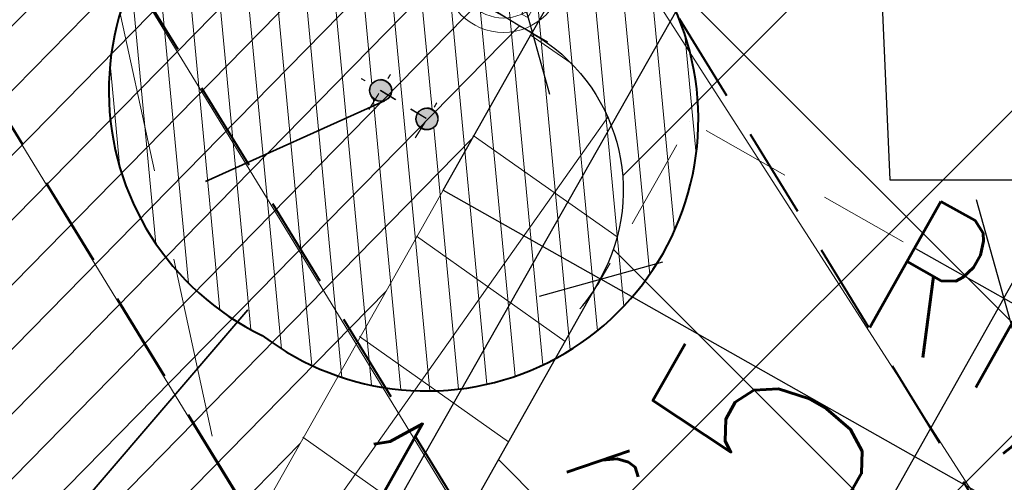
# Model space of a CAD drawing. Extents: x 8014 to 6635291, y -5609 to 5765892.
# Tile 39 of 158: x 6601148.04 to 6601153.48, y 5731781.7 to 5731784.26. Entities that reach past the tile are written whole.
import ezdxf
from ezdxf import colors
from ezdxf.entities.mleader import LeaderData, LeaderLine
from ezdxf.math import Vec2, Vec3

# ---------------------------------------------------------------- set-up
doc = ezdxf.new("R2010")
doc.units = 0
doc.header["$PDSIZE"] = 0.75
for name, pattern in [('( Dashed )', [0.75, 0.5, -0.25]), ('ACAD_ISO14W100', [24, 12, -3, 0, -3, 0, -3, 0, -3]), ('DASHED', [0.75, 0.5, -0.25]), ('HIDDEN', [0.375, 0.25, -0.125]), ('OSIE', [1.04, 0.5, -0.25, 0.04, -0.25]), ('PRZER2-1', [1.5, 1, -0.5])]:
    doc.linetypes.add(name, pattern=pattern)
doc.layers.get('0').update_dxf_attribs({"linetype": 'CONTINUOUS'})
doc.layers.get('Defpoints').update_dxf_attribs({"linetype": 'CONTINUOUS'})
doc.layers.add('!m_robocza', color=62, linetype='CONTINUOUS', lineweight=0, plot=False)
for name, color, linetype, lineweight in [('!m_wpusty', 2, 'CONTINUOUS', 20), ('a_krawężnik', 7, 'CONTINUOUS', 30), ('a_obrzeże', 7, 'CONTINUOUS', 18), ('a_parkingi', 7, 'CONTINUOUS', 5), ('D_WYMIARY', 7, 'CONTINUOUS', 15), ('GSSZAD', 7, 'CONTINUOUS', 18), ('IS_PZT_opisy', 7, 'CONTINUOUS', 0), ('OPIS', 7, 'CONTINUOUS', 0), ('T_OBRYS', 160, 'CONTINUOUS', 40), ('T_oddech ON', 4, 'ACAD_ISO14W100', 50), ('T_odn', 7, 'CONTINUOUS', 35), ('T_Osie', 7, 'OSIE', 9), ('T_str.ochr.8m', 40, 'HIDDEN', 60), ('T_Strefa 2', 211, 'CONTINUOUS', 13)]:
    doc.layers.add(name, color=color, linetype=linetype, lineweight=lineweight)
for name, color, linetype in [('300_ZBIORNIKI', 8, 'CONTINUOUS'), ('A-SZRAF- DROGI', 130, 'CONTINUOUS'), ('a_chodnik', 31, 'CONTINUOUS'), ('a_zieleń', 80, 'CONTINUOUS'), ('STREFY', 7, 'CONTINUOUS'), ('T_opisy', 7, 'CONTINUOUS'), ('Wymiarowanie', 7, 'CONTINUOUS')]:
    doc.layers.add(name, color=color, linetype=linetype)
doc.layers.add('AP_HATCH_DROGI', color=7, linetype='CONTINUOUS', lineweight=15, true_color=0x949494)
doc.layers.add('GULKPR', color=7, linetype='CONTINUOUS', lineweight=18, true_color=0x803300)
doc.styles.add('Arial', font='arial.ttf')
doc.styles.add('IS_ISOCPEUR', font='isocpeur.ttf', dxfattribs={"width": 0.8})
doc.styles.add('ROMANS', font='romans.shx', dxfattribs={"width": 0.7})
doc.dimstyles.new('DIM500', dxfattribs={"dimscale": 40, "dimtxt": 0.03, "dimasz": 0.01, "dimexe": 0, "dimexo": 0, "dimgap": 0.02, "dimtad": 1, "dimzin": 9, "dimdsep": 46, "dimtxsty": 'ROMANS', "dimblk": 'TICK1', "dimcen": 0, "dimse1": 1, "dimse2": 1, "dimclrd": 256, "dimclre": 7, "dimclrt": 6, "dimazin": 0, "dimtfac": 1, "dimtdec": 4, "dimtix": 1, "dimtmove": 2, "dimatfit": 3, "dimldrblk": 'TICK1', "dimfxl": 1, "dimtolj": 1, "dimtzin": 9, "dimarcsym": 0})
doc.dimstyles.new('wymiary 1000', dxfattribs={"dimtxt": 1.2, "dimasz": 0.5, "dimexe": 0.2, "dimexo": 0, "dimgap": 0.3, "dimtad": 1, "dimzin": 1, "dimtxsty": 'ROMANS', "dimblk": 'OBLIQUE', "dimcen": 1.5, "dimazin": 0, "dimtfac": 1, "dimtix": 1, "dimtmove": 0, "dimatfit": 3, "dimfxl": 1.25, "dimarcsym": 0})

# ---------------------------------------------------------------- blocks, each defined once
blk = doc.blocks.new('_Oblique')
at = {"color": 0, "linetype": 'ByBlock', "lineweight": -2}
blk.add_line((-0.5, -0.5), (0.5, 0.5), dxfattribs=at)
blk = doc.blocks.new('*D72')
at = {"layer": 'D_WYMIARY', "color": 0, "linetype": 'Continuous', "lineweight": -2}
for p in [(6601152.510846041, 5731787.09433997), (6601150.376611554, 5731783.315366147)]:
    blk.add_line(p, (6601150.868370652, 5731784.186097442), dxfattribs=at)
at = {"layer": 'Defpoints', "color": 0}
for p in [(6601150.868370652, 5731784.186097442), (6601150.376611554, 5731783.315366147)]:
    blk.add_point(p, dxfattribs=at)
at = {"layer": 'D_WYMIARY', "color": 0, "linetype": 'Continuous', "lineweight": -2, "xscale": 0.5, "yscale": 0.5, "zscale": 0.5, "rotation": 240.5437322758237}
blk.add_blockref('_Oblique', (6601150.868370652, 5731784.186097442), dxfattribs=at)
at = {"layer": 'D_WYMIARY', "color": 0, "lineweight": 9, "insert": (6601151.382574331, 5731786.674965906), "char_height": 0.8, "attachment_point": 5, "rotation": 60.54373227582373, "style": 'ROMANS'}
blk.add_mtext('R1,00', dxfattribs=at)
blk = doc.blocks.new('*D73')
at = {"layer": 'D_WYMIARY', "color": 0, "linetype": 'Continuous', "lineweight": -2}
for p in [(6601150.376611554, 5731783.315366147), (6601154.15575152, 5731781.181425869)]:
    blk.add_line(p, (6601151.247381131, 5731782.823674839), dxfattribs=at)
blk.add_arc((6601150.376611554, 5731783.315366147), 0.9999999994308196, 319.0698519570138, 330.6098762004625, dxfattribs=at)
at = {"layer": 'Defpoints', "color": 0}
for p in [(6601150.376611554, 5731783.315366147), (6601151.247381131, 5731782.823674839)]:
    blk.add_point(p, dxfattribs=at)
at = {"layer": 'D_WYMIARY', "color": 0, "linetype": 'Continuous', "lineweight": -2, "xscale": 0.5, "yscale": 0.5, "zscale": 0.5, "rotation": 150.5481928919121}
blk.add_blockref('_Oblique', (6601151.247381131, 5731782.823674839), dxfattribs=at)
at = {"layer": 'D_WYMIARY', "color": 0, "lineweight": 9, "insert": (6601153.736289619, 5731782.309664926), "char_height": 0.8, "attachment_point": 5, "rotation": 330.5481928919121, "style": 'ROMANS'}
blk.add_mtext('R1,00', dxfattribs=at)
blk = doc.blocks.new('OSI18050_XREF_190115_2019.01.15_PB_ ZAGOSPODAROWANIE$0$wpusty')
for p, q in [((-0.2386148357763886, -0.1650720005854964), (-0.2386148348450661, 0.1494239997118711)), ((-0.2386148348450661, 0.1494239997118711), (-0.1985768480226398, 0.1494239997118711)), ((-0.1985768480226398, 0.1494239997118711), (-0.1985768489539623, -0.165072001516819)), ((-0.1749438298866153, 0.1494239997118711), (-0.1349058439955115, 0.1494239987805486)), ((-0.1749438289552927, -0.1650720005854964), (-0.1749438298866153, 0.1494239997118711)), ((-0.1349058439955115, 0.1494239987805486), (-0.1349058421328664, -0.1650720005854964)), ((-0.1112728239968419, 0.1494239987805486), (-0.07123483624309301, 0.1494239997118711)), ((-0.1112728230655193, -0.1650720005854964), (-0.1112728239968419, 0.1494239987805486)), ((-0.07123483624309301, 0.1494239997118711), (-0.07123483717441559, -0.1650720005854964)), ((-0.04760181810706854, 0.1494239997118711), (-0.007563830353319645, 0.1494239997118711)), ((-0.04760181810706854, -0.1650720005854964), (-0.04760181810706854, 0.1494239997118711)), ((-0.007563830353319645, 0.1494239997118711), (-0.00756383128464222, -0.1650720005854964)), ((0.01606918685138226, 0.1494239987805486), (0.05610717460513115, 0.1494239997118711)), ((0.01606918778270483, -0.1650720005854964), (0.01606918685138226, 0.1494239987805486)), ((0.05610717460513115, 0.1494239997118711), (0.05610717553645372, -0.165072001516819)), ((0.07974019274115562, 0.1494239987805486), (0.1197781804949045, 0.1494239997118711)), ((0.0797401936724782, -0.1650720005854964), (0.07974019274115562, 0.1494239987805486)), ((0.1197781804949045, 0.1494239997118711), (0.1197781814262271, -0.1650720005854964)), ((0.1434111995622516, 0.1494239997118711), (0.1834491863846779, 0.1494239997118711)), ((0.1434111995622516, -0.1650720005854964), (0.1434111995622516, 0.1494239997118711)), ((0.1834491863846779, 0.1494239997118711), (0.1834491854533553, -0.1650720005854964)), ((0.2070822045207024, 0.1494239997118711), (0.2471201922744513, 0.1494239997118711)), ((0.2070822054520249, -0.1650720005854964), (0.2070822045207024, 0.1494239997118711)), ((0.2471201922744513, 0.1494239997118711), (0.2471201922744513, -0.1650720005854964)), ((-0.1985768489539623, -0.165072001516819), (-0.2386148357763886, -0.1650720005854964)), ((-0.1349058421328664, -0.1650720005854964), (-0.1749438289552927, -0.1650720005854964)), ((-0.07123483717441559, -0.1650720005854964), (-0.1112728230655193, -0.1650720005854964)), ((-0.00756383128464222, -0.1650720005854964), (-0.04760181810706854, -0.1650720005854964)), ((0.05610717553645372, -0.165072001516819), (0.01606918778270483, -0.1650720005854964)), ((0.1197781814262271, -0.1650720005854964), (0.0797401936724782, -0.1650720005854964)), ((0.1834491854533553, -0.1650720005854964), (0.1434111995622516, -0.1650720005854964)), ((0.2471201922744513, -0.1650720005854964), (0.2070822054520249, -0.1650720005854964))]:
    blk.add_line(p, q)
blk.add_lwpolyline([(-0.3000000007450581, -0.2100000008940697), (0.2999999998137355, -0.2099999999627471), (0.2999999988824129, 0.2099999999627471), (-0.3000000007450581, 0.2099999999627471), (-0.2999999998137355, -0.2100000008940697)])
for radius in [0.33, 0.25]:
    blk.add_circle((0, 0), radius)
blk = doc.blocks.new('_None')
blk = doc.blocks.new('TICK1')
at = {"color": 0}
for p, q in [((0, -1.4), (0, 1.4)), ((0, 1.110223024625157e-16), (-0.9999999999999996, 1.110223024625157e-16))]:
    blk.add_line(p, q, dxfattribs=at)
at = {"color": 2}
blk.add_line((-0.9999999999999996, -0.9999999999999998), (1, 1), dxfattribs=at)
blk = doc.blocks.new('*D208')
at = {"layer": 'Defpoints', "color": 0}
for p in [(6601148.813079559, 5731780.54586795), (6601149.687132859, 5731780.053562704), (6601149.687132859, 5731780.053562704)]:
    blk.add_point(p, dxfattribs=at)
at = {"layer": 'Wymiarowanie', "lineweight": -2}
for p, q in [((6601148.464560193, 5731780.742169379), (6601148.116040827, 5731780.938470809)), ((6601148.813079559, 5731780.54586795), (6601149.687132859, 5731780.053562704)), ((6601150.035652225, 5731779.857261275), (6601150.384171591, 5731779.660959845))]:
    blk.add_line(p, q, dxfattribs=at)
at = {"layer": 'Wymiarowanie', "lineweight": -2, "xscale": 0.4, "yscale": 0.4, "zscale": 0.4}
for p, rotation in [((6601148.813079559, 5731780.54586795), 330.6098761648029), ((6601149.687132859, 5731780.053562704), 150.6098761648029)]:
    blk.add_blockref('TICK1', p, dxfattribs=dict(at, rotation=rotation))
at = {"layer": 'Wymiarowanie', "color": 6, "insert": (6601149.937161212, 5731781.519533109), "char_height": 1.2, "attachment_point": 5, "rotation": 330.6098761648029, "style": 'ROMANS'}
blk.add_mtext('\\A1;1', dxfattribs=at)
blk = doc.blocks.new('*D209')
at = {"layer": 'Defpoints', "color": 0}
for p in [(6601149.687132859, 5731780.053562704), (6601151.861646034, 5731778.825695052), (6601151.862965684, 5731778.828037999)]:
    blk.add_point(p, dxfattribs=at)
at = {"layer": 'Wymiarowanie', "lineweight": -2}
for p, q in [((6601149.338613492, 5731780.249864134), (6601148.990094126, 5731780.446165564)), ((6601149.687132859, 5731780.053562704), (6601151.862965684, 5731778.828037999)), ((6601152.211485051, 5731778.631736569), (6601152.560004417, 5731778.43543514))]:
    blk.add_line(p, q, dxfattribs=at)
at = {"layer": 'Wymiarowanie', "lineweight": -2, "xscale": 0.4, "yscale": 0.4, "zscale": 0.4}
for p, rotation in [((6601149.687132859, 5731780.053562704), 330.6098761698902), ((6601151.862965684, 5731778.828037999), 150.6098761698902)]:
    blk.add_blockref('TICK1', p, dxfattribs=dict(at, rotation=rotation))
at = {"layer": 'Wymiarowanie', "color": 6, "insert": (6601151.462104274, 5731780.660618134), "char_height": 1.2, "attachment_point": 5, "rotation": 330.60987616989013, "style": 'ROMANS'}
blk.add_mtext('\\A1;2.5', dxfattribs=at)
blk = doc.blocks.new('*D215')
at = {"layer": 'Defpoints', "color": 0}
for p in [(6601153.590786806, 5731782.651627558), (6601151.017261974, 5731778.3642208), (6601151.136066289, 5731778.297246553)]:
    blk.add_point(p, dxfattribs=at)
at = {"layer": 'Wymiarowanie', "lineweight": -2}
for p, q in [((6601153.668414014, 5731783.067047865), (6601153.864845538, 5731783.415493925)), ((6601153.471982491, 5731782.718601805), (6601151.017261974, 5731778.3642208)), ((6601150.82083045, 5731778.01577474), (6601150.624398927, 5731777.66732868))]:
    blk.add_line(p, q, dxfattribs=at)
at = {"layer": 'Wymiarowanie', "lineweight": -2, "xscale": 0.4, "yscale": 0.4, "zscale": 0.4}
for p, rotation in [((6601153.471982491, 5731782.718601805), 240.5884868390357), ((6601151.017261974, 5731778.3642208), 60.58848683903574)]:
    blk.add_blockref('TICK1', p, dxfattribs=dict(at, rotation=rotation))
at = {"layer": 'Wymiarowanie', "color": 6, "insert": (6601152.146331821, 5731782.015937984), "char_height": 1.2, "attachment_point": 5, "rotation": 60.58848683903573, "style": 'ROMANS'}
blk.add_mtext('\\A1;5', dxfattribs=at)
blk = doc.blocks.new('ODDECH')
at = {"layer": '300_ZBIORNIKI'}
h = blk.add_hatch(color=256, dxfattribs=at)
edge = h.paths.add_edge_path()
edge.add_arc((6601262.131782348, 5731650.738176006), 0.06375165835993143, 199.3878797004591, 559.387879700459)
h = blk.add_hatch(color=256, dxfattribs=at)
edge = h.paths.add_edge_path()
edge.add_arc((6601262.131782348, 5731650.738176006), 0.06375165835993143, 199.3878797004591, 559.387879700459)
h = blk.add_hatch(color=256, dxfattribs=at)
edge = h.paths.add_edge_path()
edge.add_arc((6601262.079731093, 5731650.442674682), 0.06375165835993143, 199.3878797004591, 559.387879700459)
h = blk.add_hatch(color=256, dxfattribs=at)
edge = h.paths.add_edge_path()
edge.add_arc((6601262.079731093, 5731650.442674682), 0.06375165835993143, 199.3878797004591, 559.387879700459)
at = {"layer": 'T_Strefa 2'}
h = blk.add_hatch(dxfattribs=at)
h.set_pattern_fill('ANSI31', color=256, scale=0.05, angle=342, style=0)
h.set_pattern_definition([(26.99999999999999, (0, 0), (-0.07207099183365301, 0.1414472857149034), [])])
h.paths.add_polyline_path([(6601263.579625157, 5731650.332408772, 1.105560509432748), (6601260.63941558, 5731650.847323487, 1.105560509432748)])
edge = h.paths.add_edge_path(flags=0)
edge.add_ellipse((6601262.079730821, 5731650.442674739), major_axis=(0.05905899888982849, -0.01064165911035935), ratio=0.9999999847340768, start_angle=0, end_angle=360)
edge = h.paths.add_edge_path(flags=16)
edge.add_ellipse((6601262.079730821, 5731650.442674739), major_axis=(0.05905899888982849, -0.01064165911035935), ratio=0.9999999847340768, start_angle=0, end_angle=360)
edge.add_ellipse((6601262.082132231, 5731650.441775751), major_axis=(0.04429878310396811, 0.0404824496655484), ratio=0.9999998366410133, start_angle=0, end_angle=360)
edge = h.paths.add_edge_path(flags=0)
edge.add_ellipse((6601262.131783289, 5731650.738176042), major_axis=(0.05905899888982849, -0.01064165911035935), ratio=0.9999999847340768, start_angle=0, end_angle=360)
edge = h.paths.add_edge_path(flags=16)
edge.add_ellipse((6601262.134036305, 5731650.737303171), major_axis=(0.01034577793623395, -0.05911155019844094), ratio=0.999999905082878, start_angle=0, end_angle=360)
edge.add_line((6601262.121241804, 5731650.67832912), (6601262.121334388, 5731650.678854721))
edge.add_ellipse((6601262.134036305, 5731650.737303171), major_axis=(0.01034577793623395, -0.05911155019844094), ratio=0.999999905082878, start_angle=0, end_angle=360)
edge.add_ellipse((6601262.131783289, 5731650.738176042), major_axis=(0.05905899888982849, -0.01064165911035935), ratio=0.9999999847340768, start_angle=0, end_angle=360)
edge.add_line((6601262.144530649, 5731650.797053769), (6601262.144463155, 5731650.79666947))
edge.add_ellipse((6601262.131783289, 5731650.738176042), major_axis=(0.05905899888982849, -0.01064165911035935), ratio=0.9999999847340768, start_angle=0, end_angle=360)
at = {"layer": '300_ZBIORNIKI'}
for centre, start_param, end_param in [((6601262.131783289, 5731650.738176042, 6.497519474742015e-06), 4.71238898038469, 10.99557428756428), ((6601262.131783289, 5731650.738176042, 6.497519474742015e-06), 4.71238898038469, 10.99557428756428), ((6601262.079730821, 5731650.442674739, 6.500086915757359e-06), 4.712389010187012, 10.9955743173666), ((6601262.079730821, 5731650.442674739, 6.500086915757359e-06), 4.712389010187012, 10.9955743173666)]:
    blk.add_ellipse(centre, major_axis=(0.05905899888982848, -0.01064165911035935), ratio=0.9999999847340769, start_param=start_param, end_param=end_param, dxfattribs=at)
at = {"layer": '300_ZBIORNIKI', "linetype": 'Continuous'}
for centre, major_axis, ratio, start_param, end_param in [((6601262.134036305, 5731650.737303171, 4.516774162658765e-06), (0.01034577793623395, -0.05911155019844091), 0.999999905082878, 4.280856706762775, 10.56404201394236), ((6601262.082132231, 5731650.441775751, 4.519341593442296e-06), (0.04429878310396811, 0.0404824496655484), 0.9999998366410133, 2.142911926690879, 8.426097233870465)]:
    blk.add_ellipse(centre, major_axis=major_axis, ratio=ratio, start_param=start_param, end_param=end_param, dxfattribs=at)
at = {"layer": 'T_OBRYS', "elevation": 8.480832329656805e-06}
blk.add_lwpolyline([(6601260.63941558, 5731650.847323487, 1.105560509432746), (6601263.579625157, 5731650.332408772, 1.105560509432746)], format="xyb", close=True, dxfattribs=at)
at = {"layer": 'T_Osie', "ltscale": 0.1}
for p, q in [((6601262.113548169, 5731650.634651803, 6.402770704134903e-06), (6601262.147928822, 5731650.829833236, 6.402789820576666e-06)), ((6601262.113548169, 5731650.634651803, 6.402770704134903e-06), (6601262.147928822, 5731650.829833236, 6.402789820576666e-06)), ((6601262.115853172, 5731650.633769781, 4.422025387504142e-06), (6601262.15013581, 5731650.828968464, 4.422044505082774e-06)), ((6601262.251924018, 5731650.717014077, 6.402770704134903e-06), (6601262.031299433, 5731650.755875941, 6.402746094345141e-06)), ((6601262.251924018, 5731650.717014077, 6.402770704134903e-06), (6601262.031299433, 5731650.755875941, 6.402746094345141e-06)), ((6601262.254187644, 5731650.716201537, 4.422025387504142e-06), (6601262.033543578, 5731650.754952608, 4.422000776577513e-06)), ((6601262.096763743, 5731650.539371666, 6.405313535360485e-06), (6601262.057921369, 5731650.318857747, 6.405338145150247e-06)), ((6601262.096763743, 5731650.539371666, 6.405313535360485e-06), (6601262.057921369, 5731650.318857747, 6.405338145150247e-06)), ((6601262.099116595, 5731650.538481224, 4.424568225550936e-06), (6601262.060384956, 5731650.317947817, 4.424592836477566e-06)), ((6601262.199871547, 5731650.421512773, 6.405338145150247e-06), (6601261.979246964, 5731650.460374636, 6.405313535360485e-06)), ((6601262.199871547, 5731650.421512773, 6.405338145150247e-06), (6601261.979246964, 5731650.460374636, 6.405313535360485e-06)), ((6601262.202283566, 5731650.420674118, 4.424592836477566e-06), (6601261.9816395, 5731650.459425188, 4.424568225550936e-06))]:
    blk.add_line(p, q, dxfattribs=at)

msp = doc.modelspace()

# ---------------------------------------------------------------- hatches: boundary and pattern name
at = {"layer": '300_ZBIORNIKI'}
h = msp.add_hatch(color=256, dxfattribs=at)
edge = h.paths.add_edge_path()
edge.add_arc((6601150.032300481, 5731783.867239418), 0.06375165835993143, 87.78475413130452, 447.7847541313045)
h = msp.add_hatch(color=256, dxfattribs=at)
edge = h.paths.add_edge_path()
edge.add_arc((6601150.032300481, 5731783.867239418), 0.06375165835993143, 87.78475413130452, 447.7847541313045)
h = msp.add_hatch(color=256, dxfattribs=at)
edge = h.paths.add_edge_path()
edge.add_arc((6601150.287880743, 5731783.710048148), 0.06375165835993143, 87.78475413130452, 447.7847541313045)
at = {"layer": 'A-SZRAF- DROGI', "linetype": 'ByBlock', "lineweight": 0}
h = msp.add_hatch(dxfattribs=at)
h.set_pattern_fill('ANSI37', color=253, scale=3, style=0)
h.set_pattern_definition([(45, (3365827.470421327, 2822255.75228963), (-0.2651650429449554, 0.2651650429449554), []), (135, (3365827.470421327, 2822255.75228963), (-0.2651650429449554, -0.2651650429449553), [])])
h.paths.add_polyline_path([(6601164.801, 5731825.446), (6601168.790559, 5731826.947746), (6601168.820585, 5731824.474329), (6601166.454, 5731823.503)])
edge = h.paths.add_edge_path()
edge.add_line((6601172.476, 5731825.895), (6601172.4105, 5731828.025676))
edge.add_line((6601172.4105, 5731828.025676), (6601173.992, 5731828.189))
edge.add_arc((6601186.03492027, 5732243.680015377), 415.665509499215, 268.3397586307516, 269.9116548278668)
edge.add_line((6601185.394, 5731828.015), (6601205.043, 5731828.193))
edge.add_line((6601205.043, 5731828.193), (6601225.2324, 5731828.343))
edge.add_line((6601225.2324, 5731828.343), (6601245.168, 5731828.586))
edge.add_line((6601245.168, 5731828.586), (6601245.54301782, 5731828.590239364))
edge.add_line((6601245.54301782, 5731828.590239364), (6601246.883624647, 5731826.593755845))
edge.add_line((6601246.883624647, 5731826.593755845), (6601221.789705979, 5731826.309230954))
edge.add_line((6601221.789705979, 5731826.309230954), (6601205.136, 5731826.031))
edge.add_line((6601205.136, 5731826.031), (6601185.273, 5731825.848))
edge.add_line((6601185.273, 5731825.848), (6601173.834, 5731826.053))
edge.add_line((6601173.834, 5731826.053), (6601172.476, 5731825.895))
edge = h.paths.add_edge_path()
edge.add_line((6601111.994, 5731733.86), (6601109.203, 5731750.836))
edge.add_line((6601109.203, 5731750.836), (6601106.88, 5731760.994))
edge.add_line((6601106.88, 5731760.994), (6601102.557, 5731779.174))
edge.add_line((6601102.557, 5731779.174), (6601096.809, 5731802.335))
edge.add_line((6601096.809, 5731802.335), (6601093.3935, 5731815.0755))
edge.add_arc((6601112.890643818, 5731821.406846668), 20.49937969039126, 186.6456011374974, 197.9902726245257, ccw=False)
edge.add_arc((6601104.100382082, 5731821.197027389), 11.77172068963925, 157.093056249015, 190.5856574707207, ccw=False)
edge.add_line((6601093.257, 5731825.779000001), (6601095.519, 5731824.743))
edge.add_line((6601095.519, 5731824.743), (6601101.325, 5731802.801))
edge.add_line((6601101.325, 5731802.801), (6601106.886, 5731780.522))
edge.add_line((6601106.886, 5731780.522), (6601111.376, 5731762.136))
edge.add_line((6601111.376, 5731762.136), (6601116.585, 5731733.745))
edge.add_line((6601116.585, 5731733.745), (6601117.929, 5731724.497))
edge.add_line((6601117.929, 5731724.497), (6601120.174581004, 5731712.998631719))
edge.add_line((6601120.174581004, 5731712.998631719), (6601122.073782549, 5731714.127215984))
edge.add_line((6601122.073782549, 5731714.127215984), (6601119.954, 5731724.963))
edge.add_line((6601119.954, 5731724.963), (6601118.634, 5731734.045))
edge.add_line((6601118.634, 5731734.045), (6601113.329, 5731762.836))
edge.add_line((6601113.329, 5731762.836), (6601108.915, 5731781.012))
edge.add_line((6601108.915, 5731781.012), (6601103.286, 5731803.464))
edge.add_line((6601103.286, 5731803.464), (6601098.333, 5731822.44))
edge.add_line((6601098.333, 5731822.44), (6601100.26, 5731826.8))
edge.add_line((6601100.26, 5731826.8), (6601104.18, 5731826.61))
edge.add_line((6601104.18, 5731826.61), (6601124.59, 5731825.705))
edge.add_arc((6601125.610328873, 5731847.683485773), 22.00215689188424, 254.8648362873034, 267.34201003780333, ccw=False)
edge.add_line((6601119.865631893, 5731826.444527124), (6601114.201632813, 5731827.976553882))
edge.add_arc((6601110.333611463, 5731814.50400797), 14.01681427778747, 73.98101766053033, 84.72925958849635)
edge.add_line((6601111.621225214, 5731828.46155551), (6601104.31, 5731828.801))
edge.add_line((6601104.31, 5731828.801), (6601098.736000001, 5731829.044))
edge.add_arc((6601099.467862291, 5731836.320540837), 7.313252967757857, 237.4214308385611, 264.25660123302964, ccw=False)
edge.add_line((6601095.530000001, 5731830.158), (6601092.874, 5731826.011))
edge.add_arc((6601101.918260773, 5731821.943692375), 9.916735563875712, 155.7860047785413, 175.0173574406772)
edge.add_arc((6601112.859662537, 5731821.4016454), 20.86790340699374, 176.1439813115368, 198.0522861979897)
edge.add_line((6601093.019, 5731814.935), (6601096.416, 5731802.213))
edge.add_line((6601096.416, 5731802.213), (6601102.139, 5731779.125))
edge.add_line((6601102.139, 5731779.125), (6601106.492, 5731760.912))
edge.add_line((6601106.492, 5731760.912), (6601108.825, 5731750.719))
edge.add_line((6601108.825, 5731750.719), (6601111.607, 5731733.785))
edge.add_line((6601111.607, 5731733.785), (6601115.11, 5731713.014))
edge.add_line((6601115.11, 5731713.014), (6601115.782940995, 5731710.388937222))
edge.add_line((6601115.782940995, 5731710.388937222), (6601116.122591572, 5731710.590771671))
edge.add_line((6601116.122591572, 5731710.590771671), (6601115.488, 5731713.094))
edge.add_line((6601115.488, 5731713.094), (6601113.741, 5731723.477))
edge.add_line((6601113.741, 5731723.477), (6601111.994, 5731733.86))
at = {"layer": 'a_chodnik', "lineweight": 13, "transparency": 33554687}
h = msp.add_hatch(dxfattribs=at)
h.set_pattern_fill('ANSI37-METRIC', color=256, scale=0.2000000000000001, angle=279.6960517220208)
h.set_pattern_definition([(324.6960517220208, (-0.005518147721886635, -0.001264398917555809), (0.3669753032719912, 0.5182220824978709), []), (54.6960517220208, (-0.005518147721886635, -0.001264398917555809), (-0.5182220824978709, 0.3669753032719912), [])])
h.paths.add_polyline_path([(6601165.257610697, 5731772.44917604), (6601167.790112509, 5731776.941865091), (6601166.473249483, 5731776.929671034), (6601165.271048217, 5731774.918617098), (6601165.270942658, 5731774.918676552), (6601164.525564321, 5731773.595313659)])
h.paths.add_polyline_path([(6601165.653716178, 5731774.008549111), (6601165.261731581, 5731774.229523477), (6601165.752838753, 5731775.100694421), (6601166.144823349, 5731774.879720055)], flags=16)
h.paths.add_polyline_path([(6601165.011830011, 5731773.940578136), (6601165.534499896, 5731773.645932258), (6601165.205478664, 5731773.062284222), (6601164.682808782, 5731773.3569301)], flags=16)
h.paths.add_polyline_path([(6601165.257610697, 5731772.44917604), (6601164.525564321, 5731773.595313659), (6601163.306929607, 5731771.431719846), (6601163.570811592, 5731771.28388085), (6601164.945880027, 5731771.895934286)])
h.paths.add_polyline_path([(6601150.862852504, 5731784.184833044), (6601149.890285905, 5731782.462271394), (6601150.48875026, 5731781.485310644), (6601151.242391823, 5731782.823348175, 0.4138754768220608)])
h.paths.add_polyline_path([(6601150.48875026, 5731781.485310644), (6601149.890285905, 5731782.462271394), (6601149.597615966, 5731781.943908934), (6601150.196447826, 5731780.966348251)])
h.paths.add_polyline_path([(6601150.196447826, 5731780.966348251), (6601149.597615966, 5731781.943908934), (6601149.304946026, 5731781.425546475), (6601149.904145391, 5731780.44738586)])
h.paths.add_polyline_path([(6601149.304946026, 5731781.425546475), (6601148.403820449, 5731779.829517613), (6601149.274457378, 5731779.337951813), (6601149.273273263, 5731779.333253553, 0.000268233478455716), (6601149.304466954, 5731779.325409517), (6601149.279975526, 5731779.339216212), (6601149.904145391, 5731780.44738586)])
at = {"layer": 'a_zieleń', "transparency": 33554687}
h = msp.add_hatch(dxfattribs=at)
h.set_pattern_fill('ANSI31', color=256, scale=2, angle=0.5415578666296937)
h.set_pattern_definition([(45.5415578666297, (6600987.53512271, 5732094.771343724), (-0.1784396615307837, 0.1750979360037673), [])])
edge = h.paths.add_edge_path()
edge.add_line((6601184.522925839, 5731785.715408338), (6601184.766921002, 5731785.473322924))
edge.add_line((6601184.766921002, 5731785.473322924), (6601208.79, 5731802.27))
edge.add_line((6601208.79, 5731802.27), (6601211.05, 5731814.48))
edge.add_line((6601211.05, 5731814.48), (6601142.150843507, 5731813.822858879))
edge.add_arc((6601143.69840858, 5731819.101553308), 5.500870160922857, 253.6603434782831, 270.5475106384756)
edge.add_line((6601143.750973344, 5731813.6009343), (6601191.033618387, 5731814.053326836))
edge.add_arc((6601191.121506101, 5731812.113382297), 1.941934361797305, 359.83740764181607, 92.59396805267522, ccw=False)
edge.add_line((6601193.063432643, 5731812.107871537), (6601193.07399525, 5731811.003901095))
edge.add_line((6601193.07399525, 5731811.003901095), (6601197.383252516, 5731811.044963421))
edge.add_line((6601197.383252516, 5731811.044963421), (6601197.425292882, 5731806.620725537))
edge.add_line((6601197.425292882, 5731806.620725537), (6601199.73158594, 5731806.642472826))
edge.add_line((6601199.73158594, 5731806.642472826), (6601199.802988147, 5731799.171269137))
edge.add_line((6601199.802988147, 5731799.171269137), (6601197.516155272, 5731797.164784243))
edge.add_line((6601197.516155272, 5731797.164784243), (6601194.215775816, 5731797.133052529))
edge.add_line((6601194.215775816, 5731797.133052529), (6601194.250820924, 5731793.47024802))
edge.add_arc((6601191.537576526, 5731793.658273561), 2.719751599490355, 281.08944697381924, 356.0357887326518, ccw=False)
edge.add_line((6601192.060696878, 5731790.989304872), (6601185.152182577, 5731786.155675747))
edge.add_arc((71774552.68679601, -87417922.68084788), 113685689.9179969, 124.9790439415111, 124.9790443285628)
h.paths.add_polyline_path([(6601204.905956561, 5731809.178180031), (6601202.576515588, 5731808.578882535), (6601203.741236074, 5731808.878531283)], flags=16)
h = msp.add_hatch(dxfattribs=at)
h.set_pattern_fill('ANSI31', color=256, scale=2, angle=0.5415578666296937)
h.set_pattern_definition([(45.54817982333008, (6607983.673137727, 5729436.441197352), (-0.1784598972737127, 0.175077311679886), [])])
edge = h.paths.add_edge_path()
edge.add_line((6601132.28887818, 5731807.911557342), (6601127.080955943, 5731807.902463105))
edge.add_line((6601127.080955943, 5731807.902463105), (6601127.042433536, 5731806.545763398))
edge.add_line((6601127.042433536, 5731806.545763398), (6601125.024000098, 5731806.574521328))
edge.add_line((6601125.024000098, 5731806.574521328), (6601123.865375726, 5731808.178802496))
edge.add_line((6601123.865375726, 5731808.178802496), (6601123.892619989, 5731810.090996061))
edge.add_line((6601123.892619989, 5731810.090996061), (6601127.092295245, 5731810.045408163))
edge.add_line((6601127.092295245, 5731810.045408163), (6601127.07886047, 5731809.102461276))
edge.add_line((6601127.07886047, 5731809.102461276), (6601132.973334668, 5731809.112754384))
edge.add_arc((6601141.258670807, 5731812.627467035), 8.999999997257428, 180.5464351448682, 202.9870849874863, ccw=False)
edge.add_line((6601132.259080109, 5731812.541634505), (6601132.247761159, 5731813.728432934))
edge.add_line((6601132.247761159, 5731813.728432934), (6601119.83, 5731813.61))
edge.add_line((6601119.83, 5731813.61), (6601154.4, 5731764.22))
edge.add_line((6601154.4, 5731764.22), (6601170.421137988, 5731775.462184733))
edge.add_line((6601170.421137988, 5731775.462184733), (6601167.795630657, 5731776.94312949))
edge.add_line((6601167.795630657, 5731776.94312949), (6601164.951398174, 5731771.897198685))
edge.add_line((6601164.951398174, 5731771.897198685), (6601163.57632974, 5731771.285145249))
edge.add_line((6601163.57632974, 5731771.285145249), (6601148.409338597, 5731779.830782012))
edge.add_line((6601148.409338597, 5731779.830782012), (6601150.867544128, 5731784.186563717))
edge.add_arc((6601153.830783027, 5731789.327859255), 5.934113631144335, 214.9282003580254, 240.0425568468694, ccw=False)
edge.add_line((6601148.96558026, 5731785.930285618), (6601146.46801821, 5731789.497160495))
edge.add_line((6601146.46801821, 5731789.497160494), (6601142.298628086, 5731786.729162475))
edge.add_line((6601142.298628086, 5731786.729162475), (6601135.134562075, 5731796.97315696))
edge.add_line((6601135.134562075, 5731796.97315696), (6601132.678694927, 5731795.250945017))
edge.add_line((6601132.678694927, 5731795.250945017), (6601128.604672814, 5731801.064981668))
edge.add_line((6601128.604672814, 5731801.064981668), (6601130.241763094, 5731802.2116806))
edge.add_line((6601130.241763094, 5731802.2116806), (6601128.230332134, 5731805.075452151))
edge.add_line((6601128.230332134, 5731805.075452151), (6601132.288878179, 5731807.911557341))
h.paths.add_polyline_path([(6601124.087608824, 5731807.273295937), (6601122.407785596, 5731810.036661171), (6601124.012220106, 5731807.36403475), (6601124.444687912, 5731807.376661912)])
at = {"layer": 'AP_HATCH_DROGI', "transparency": 33554687}
h = msp.add_hatch(dxfattribs=at)
h.set_pattern_fill('ANSI37', color=8, scale=0.4, style=0)
h.set_pattern_definition([(45, (-235.1363771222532, -0.007408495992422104), (-0.8980256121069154, 0.8980256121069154), []), (135, (-235.1363771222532, -0.007408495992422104), (-0.8980256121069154, -0.8980256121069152), [])])
h.paths.add_polyline_path([(6601193.249542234, 5731793.599106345), (6601193.023173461, 5731793.157140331), (6601192.537164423, 5731792.545996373), (6601191.365211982, 5731791.715704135), (6601183.212684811, 5731786.011685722), (6601182.497746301, 5731785.59703122), (6601181.617589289, 5731785.472365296), (6601180.787473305, 5731785.553877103), (6601179.223053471, 5731786.31994221), (6601177.752199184, 5731787.151714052), (6601177.339079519, 5731787.292707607), (6601176.353805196, 5731787.380852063), (6601169.258341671, 5731787.337031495), (6601168.753547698, 5731787.164823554), (6601168.391850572, 5731786.815376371), (6601168.269527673, 5731786.161551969), (6601168.290580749, 5731783.987948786), (6601168.488974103, 5731783.423273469), (6601168.945697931, 5731783.165323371), (6601175.69063093, 5731779.256652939), (6601170.30296666, 5731775.521471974), (6601167.794910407, 5731776.936167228), (6601167.128955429, 5731777.163692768), (6601166.526245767, 5731776.961653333), (6601165.767206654, 5731775.783688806), (6601163.33174438, 5731771.472463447), (6601149.285564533, 5731779.333072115), (6601151.242391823, 5731782.823348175, 0.4126509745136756), (6601150.866490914, 5731784.182768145, -0.1085287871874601), (6601148.96558026, 5731785.930285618), (6601146.409825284, 5731789.580268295, 0.3525795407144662), (6601145.069900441, 5731789.886280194), (6601141.732827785, 5731787.547236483), (6601129.630619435, 5731804.831204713), (6601132.978262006, 5731807.182528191, 0.4134176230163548), (6601133.224768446, 5731808.57313886, -0.1152150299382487), (6601132.259080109, 5731812.541634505), (6601132.249191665, 5731813.578443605), (6601191.12157696, 5731814.047908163), (6601191.993802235, 5731813.804172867), (6601192.465289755, 5731813.507952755), (6601192.845826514, 5731812.99932286), (6601193.051446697, 5731812.404393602), (6601193.047141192, 5731810.787722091), (6601189.71617973, 5731810.759041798), (6601189.71617973, 5731810.476779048), (6601189.478657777, 5731810.589941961), (6601189.137921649, 5731810.649778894), (6601188.638827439, 5731810.516336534), (6601188.455564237, 5731810.361099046), (6601188.183916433, 5731809.949719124), (6601188.300918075, 5731797.719288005), (6601188.593649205, 5731797.284428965), (6601189.24852946, 5731797.040421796), (6601189.730764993, 5731797.164266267), (6601189.9472133, 5731797.324671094), (6601190.197602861, 5731797.731115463, -0.05991203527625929), (6601190.100695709, 5731797.525527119), (6601190.166834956, 5731797.525527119), (6601193.211719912, 5731797.5521764), (6601193.249542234, 5731793.599106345)], is_closed=False)
h.paths.add_polyline_path([(6601150.891862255, 5731811.46124344), (6601160.891791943, 5731811.516907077), (6601161.10822189, 5731789.159091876), (6601151.108690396, 5731789.062293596)], flags=16)
h.paths.add_polyline_path([(6601183.692642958, 5731809.969609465), (6601184.392950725, 5731809.683450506), (6601184.692597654, 5731808.979128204), (6601184.811738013, 5731796.463292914), (6601184.682850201, 5731795.960525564), (6601184.52561327, 5731795.751385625), (6601184.137843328, 5731795.50636878), (6601183.821335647, 5731795.45177002), (6601168.207583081, 5731795.409667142), (6601167.268951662, 5731795.745236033), (6601166.254055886, 5731796.470527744), (6601165.426889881, 5731797.629044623), (6601165.163207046, 5731798.3539978), (6601165.033918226, 5731799.292866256), (6601165.009865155, 5731801.818820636), (6601164.931315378, 5731807.967476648), (6601165.324893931, 5731808.648588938), (6601165.820058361, 5731809.170203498), (6601166.435272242, 5731809.557882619), (6601167.143473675, 5731809.853225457)], flags=16)
at = {"layer": 'T_oddech ON', "ltscale": 0.03}
h = msp.add_hatch(color=256, dxfattribs=at)
edge = h.paths.add_edge_path()
edge.add_arc((6601150.287880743, 5731783.710048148), 0.06375165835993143, 87.78475413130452, 447.7847541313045)

# ---------------------------------------------------------------- linework, layer by layer
at = {"layer": '!m_robocza', "lineweight": -2}
msp.add_arc((6601153.880486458, 5731789.371752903), 6, 215.0001010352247, 240.7920146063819, dxfattribs=at)
at = {"layer": '300_ZBIORNIKI', "linetype": 'Continuous'}
for centre, major_axis, ratio, start_param, end_param in [((6601150.030580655, 5731783.865337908, 4.519341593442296e-06), (0.02132910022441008, -0.05609171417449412), 0.9999998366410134, 2.142911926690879, 8.426097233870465), ((6601150.286239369, 5731783.708273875, 4.516774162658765e-06), (-0.05876840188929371, 0.01214435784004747), 0.9999999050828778, 4.280856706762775, 10.56404201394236)]:
    msp.add_ellipse(centre, major_axis=major_axis, ratio=ratio, start_param=start_param, end_param=end_param, dxfattribs=at)
at = {"layer": '300_ZBIORNIKI'}
for centre, start_param, end_param in [((6601150.032300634, 5731783.86723965, 6.500086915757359e-06), 4.712389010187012, 10.9955743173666), ((6601150.032300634, 5731783.86723965, 6.500086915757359e-06), 4.712389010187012, 10.9955743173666), ((6601150.287880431, 5731783.710047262, 6.497519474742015e-06), 4.71238898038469, 10.99557428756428), ((6601150.287880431, 5731783.710047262, 6.497519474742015e-06), 4.71238898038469, 10.99557428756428)]:
    msp.add_ellipse(centre, major_axis=(-0.03163821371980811, -0.05099248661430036), ratio=0.999999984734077, start_param=start_param, end_param=end_param, dxfattribs=at)
at = {"layer": 'a_krawężnik'}
msp.add_lwpolyline([(6601150.866490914, 5731784.182768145, -0.412650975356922), (6601151.242391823, 5731782.823348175), (6601149.279975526, 5731779.339216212), (6601163.306929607, 5731771.431719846)], format="xyb", dxfattribs=at)
msp.add_lwpolyline([(6601151.739178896, 5731783.694384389), (6601151.739391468, 5731783.694760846)], dxfattribs=at)
at = {"layer": 'a_obrzeże', "linetype": 'Continuous', "elevation": -20.15999264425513}
msp.add_lwpolyline([(6601141.732827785, 5731787.547236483), (6601142.299114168, 5731786.722974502), (6601146.409825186, 5731789.580268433), (6601148.96558026, 5731785.930285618, 0.1085287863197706), (6601150.866490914, 5731784.182768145)], format="xyb", dxfattribs=at)
at = {"layer": 'a_obrzeże', "linetype": 'Continuous'}
msp.add_lwpolyline([(6601150.868370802, 5731784.186097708), (6601148.409338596, 5731779.830782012), (6601149.279975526, 5731779.339216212)], dxfattribs=at)
at = {"layer": 'a_parkingi', "linetype": 'DASHED', "elevation": 10.08, "flags": 128}
msp.add_lwpolyline([(6601165.276566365, 5731774.919881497), (6601165.768177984, 5731775.790509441), (6601151.739391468, 5731783.694760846), (6601151.247487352, 5731782.82361486)], dxfattribs=at)
at = {"layer": 'GSSZAD', "color": 8, "linetype": 'PRZER2-1', "lineweight": 18, "elevation": 10.1}
msp.add_lwpolyline([(6601142.89, 5731795.24), (6601148.57, 5731784.4), (6601151.1, 5731772.78), (6601154.78, 5731773.21), (6601154.34, 5731764.19), (6601156.09, 5731765.36), (6601166.22, 5731769.83), (6601167.19, 5731771.85), (6601174.49, 5731772.34), (6601174.79, 5731767.37), (6601167.03, 5731761.5), (6601157.16, 5731754.9), (6601148.47, 5731750.06), (6601138.44, 5731754.22), (6601131.08, 5731768.1), (6601134.76, 5731771.03), (6601130.73, 5731789.09)], close=True, dxfattribs=at)
at = {"layer": 'GULKPR', "color": 8, "linetype": 'Continuous', "lineweight": 18, "elevation": 10.14}
for points in [[(6601099.224187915, 5731712.493731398), (6601108.572123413, 5731718.327692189), (6601112.158218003, 5731720.570459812), (6601161.722618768, 5731751.504928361), (6601162.169395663, 5731751.78348851), (6601163.388643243, 5731753.230372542), (6601164.019100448, 5731755.003865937), (6601163.990426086, 5731756.883303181), (6601163.290395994, 5731758.682962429), (6601125.73766583, 5731819.997730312), (6601125.053403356, 5731823.99572499), (6601126.324729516, 5731852.391061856)], [(6601099.607555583, 5731711.554221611), (6601109.101969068, 5731717.47959797), (6601112.688074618, 5731719.722372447), (6601162.251889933, 5731750.656475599), (6601162.832395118, 5731751.018413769), (6601164.270156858, 5731752.724609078), (6601165.021734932, 5731754.838818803), (6601164.987567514, 5731757.078293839), (6601164.189920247, 5731759.128910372), (6601126.69088769, 5731820.356002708), (6601126.057212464, 5731824.058427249), (6601127.325110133, 5731852.377188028)], [(6601150.31711853, 5731786.28855971), (6601171.94706374, 5731752.64890739)]]:
    msp.add_lwpolyline(points, dxfattribs=at)
at = {"layer": 'STREFY', "color": 1, "linetype": '( Dashed )', "lineweight": 40}
for points, elevation in [([(6601163.707722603, 5731764.657453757), (6601131.397746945, 5731817.326508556)], 10.08), ([(6601161.462346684, 5731763.635316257), (6601129.152371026, 5731816.304371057)], 10.14)]:
    msp.add_lwpolyline(points, dxfattribs=dict(at, elevation=elevation))
msp.add_lwpolyline([(6601160.605085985, 5731763.110279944), (6601128.295110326, 5731815.779334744)], dxfattribs=at)
at = {"layer": 'T_odn'}
msp.add_line((6601149.063320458, 5731783.36421295), (6601150.051948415, 5731783.808476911), dxfattribs=at)
at = {"layer": 'T_odn', "ltscale": 0.5, "elevation": -20.33999972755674, "flags": 128}
msp.add_lwpolyline([(6601132.385778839, 5731769.845568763), (6601136.473327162, 5731772.033529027), (6601146.682055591, 5731779.604684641), (6601149.298681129, 5731782.654590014)], dxfattribs=at)
at = {"layer": 'T_Osie', "ltscale": 0.1}
for p, q in [((6601150.114239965, 5731783.813942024, 4.424568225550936e-06), (6601149.923457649, 5731783.93114796, 4.424592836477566e-06)), ((6601150.11593412, 5731783.815801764, 6.405313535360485e-06), (6601149.925210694, 5731783.933103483, 6.405338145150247e-06)), ((6601150.11593412, 5731783.815801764, 6.405313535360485e-06), (6601149.925210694, 5731783.933103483, 6.405338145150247e-06)), ((6601149.966724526, 5731783.761395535, 4.424592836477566e-06), (6601150.08398927, 5731783.952273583, 4.424568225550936e-06)), ((6601149.968392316, 5731783.763329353, 6.405338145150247e-06), (6601150.085752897, 5731783.954148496, 6.405313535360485e-06)), ((6601149.968392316, 5731783.763329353, 6.405338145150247e-06), (6601150.085752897, 5731783.954148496, 6.405313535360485e-06)), ((6601150.222383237, 5731783.604331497, 4.422025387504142e-06), (6601150.339647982, 5731783.795209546, 4.422000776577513e-06)), ((6601150.223972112, 5731783.606136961, 6.402770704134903e-06), (6601150.341332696, 5731783.796956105, 6.402746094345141e-06)), ((6601150.223972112, 5731783.606136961, 6.402770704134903e-06), (6601150.341332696, 5731783.796956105, 6.402746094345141e-06)), ((6601150.196673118, 5731783.763298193, 4.422025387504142e-06), (6601150.365538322, 5731783.659556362, 4.422044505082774e-06)), ((6601150.198341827, 5731783.765116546, 6.402770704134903e-06), (6601150.367154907, 5731783.661289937, 6.402789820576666e-06)), ((6601150.198341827, 5731783.765116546, 6.402770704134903e-06), (6601150.367154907, 5731783.661289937, 6.402789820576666e-06))]:
    msp.add_line(p, q, dxfattribs=at)
at = {"layer": 'T_str.ochr.8m', "color": 202, "ltscale": 2}
msp.add_arc((6601156.640743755, 5731807.689715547, 1.031868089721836e-08), 30, 180.5435335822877, 270.5435340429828, dxfattribs=at)
at = {"layer": 'T_str.ochr.8m', "color": 3, "ltscale": 2}
for centre, start, end in [((6601150.032300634, 5731783.86723965, 6.500086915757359e-06), 56.68730292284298, 240.1261478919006), ((6601150.287880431, 5731783.710047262, 6.497519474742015e-06), 236.687302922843, 60.12614789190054)]:
    msp.add_arc(centre, 5, start, end, dxfattribs=at)

# ---------------------------------------------------------------- block references
at = {"layer": '!m_wpusty', "color": 3, "linetype": 'Continuous', "rotation": 150.5507366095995}
msp.add_blockref('OSI18050_XREF_190115_2019.01.15_PB_ ZAGOSPODAROWANIE$0$wpusty', (6601150.709708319, 5731784.516062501), dxfattribs=at)
at = {"layer": 'T_Strefa 2', "rotation": 248.3968744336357}
msp.add_blockref('ODDECH', (3702532.801510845, 13979601.51748351), dxfattribs=at)

# ---------------------------------------------------------------- texts
at = {"layer": 'T_opisy', "style": 'ROMANS', "width": 0.7999999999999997}
msp.add_text('r=5m ', height=0.549999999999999, rotation=288.6855718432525, dxfattribs=at).set_placement((6601151.034397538, 5731781.829873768, -8.999993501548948))

# ---------------------------------------------------------------- dimensions: what is measured, and where the dimension line sits
at = {"layer": 'D_WYMIARY', "linetype": 'Continuous', "lineweight": 9}
for mpoint, picture, middle in [((6601150.868370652, 5731784.186097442, 10.08), '*D72', (6601151.382574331, 5731786.674965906)), ((6601151.247381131, 5731782.823674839, 10.08), '*D73', (6601153.736289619, 5731782.309664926))]:
    dim = msp.add_radius_dim(center=(6601150.376611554, 5731783.315366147, 10.08), mpoint=mpoint, dimstyle='wymiary 1000', override={"dimscale": 1, "dimtxt": 0.8, "dimzin": 0, "dimtxsty": 'ROMANS'}, dxfattribs=at)
    dim.commit()
    dim.dimension.update_dxf_attribs({"geometry": picture, "text_midpoint": middle})
at = {"layer": 'Wymiarowanie'}
dim = msp.add_linear_dim(base=(6601151.017261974, 5731778.3642208), p1=(6601153.590786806, 5731782.651627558), p2=(6601151.136066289, 5731778.297246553), angle=240.58848683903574, dimstyle='DIM500', dxfattribs=at)
dim.commit()
dim.dimension.update_dxf_attribs({"geometry": '*D215', "text_midpoint": (6601152.146331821, 5731782.015937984), "dimtype": 161})
dim = msp.add_aligned_dim(p1=(6601148.813079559, 5731780.54586795), p2=(6601149.687132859, 5731780.053562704), distance=0, dimstyle='DIM500', dxfattribs=at)
dim.commit()
dim.dimension.update_dxf_attribs({"geometry": '*D208', "text_midpoint": (6601149.937161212, 5731781.519533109)})
dim = msp.add_linear_dim(base=(6601151.862965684, 5731778.828037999), p1=(6601149.687132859, 5731780.053562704), p2=(6601151.861646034, 5731778.825695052, 10.08), angle=330.6098761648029, dimstyle='DIM500', dxfattribs=at)
dim.commit()
dim.dimension.update_dxf_attribs({"geometry": '*D209', "text_midpoint": (6601151.462104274, 5731780.660618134)})

# ---------------------------------------------------------------- leaders
at = {"layer": 'IS_PZT_opisy'}
ml = msp.add_multileader_mtext('Standard', dxfattribs=at)
ml.set_content('{\\W1;S2}', style='IS_ISOCPEUR')
ml.set_leader_properties()
ml.set_arrow_properties(name='NONE')
ml.build(insert=Vec2(0, 0))
ml.multileader.update_dxf_attribs({"has_text_frame": 1, "text_left_attachment_type": 6, "text_right_attachment_type": 6, "dogleg_length": 1, "arrow_head_size": 1.25})
ctx = ml.context
ctx.base_point, ctx.char_height, ctx.arrow_head_size, ctx.landing_gap_size, ctx.plane_origin = Vec3(6601153.843505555, 5731783.373107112, 10.8), 0.9, 1.25, 0.5, Vec3(6601152.70609672, 5731786.457540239, 10.8)
ctx.left_attachment, ctx.right_attachment = 6, 6
notes = []
notes.append((ctx, [(0, (1, 1, 0), (6601152.843505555, 5731783.373107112, 10.8), (1, 0), 1, [(0, [(6601152.70609672, 5731786.457540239, 10.8)], 0, [])])]))
ctx.mtext.insert, ctx.mtext.flow_direction = Vec3(6601154.343505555, 5731784.453107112, 10.8), 5
at = {"layer": 'OPIS', "linetype": 'Continuous'}
ml = msp.add_multileader_mtext('Standard', dxfattribs=at)
ml.set_content('Studnia przyłaczeniowa\\PDn1000', style='Arial')
ml.set_leader_properties()
ml.set_arrow_properties(name='NONE')
ml.build(insert=Vec2(0, 0))
ml.multileader.update_dxf_attribs({"text_left_attachment_type": 6, "text_right_attachment_type": 6, "dogleg_length": 1, "arrow_head_size": 1.25})
ctx = ml.context
ctx.base_point, ctx.char_height, ctx.arrow_head_size, ctx.landing_gap_size, ctx.plane_origin = Vec3(6601127.697214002, 5731764.840210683, 23), 0.75, 1.25, 0.5, Vec3(6601154.777081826, 5731781.168683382, 23)
ctx.left_attachment, ctx.right_attachment = 6, 6
notes.append((ctx, [(0, (1, 1, 0), (6601140.613141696, 5731764.840210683, 23), (-1, 0), 1, [(0, [(6601152.797174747, 5731786.301934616, 23)], 0, [])])]))
ctx.mtext.insert, ctx.mtext.flow_direction = Vec3(6601128.197214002, 5731765.755558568, 23), 5
for ctx, leaders in notes:
    for number, flags, end, landing, length, lines in leaders:
        leader = LeaderData()
        leader.index, (leader.has_last_leader_line, leader.has_dogleg_vector, leader.attachment_direction) = number, flags
        leader.last_leader_point, leader.dogleg_vector, leader.dogleg_length = Vec3(end), Vec3(landing), length
        for number, points, colour, breaks in lines:
            line = LeaderLine()
            line.index, line.vertices, line.color, line.breaks = number, Vec3.list(points), colors.encode_raw_color(colour), breaks
            leader.lines.append(line)
        ctx.leaders.append(leader)

doc.saveas('drawing.dxf')
